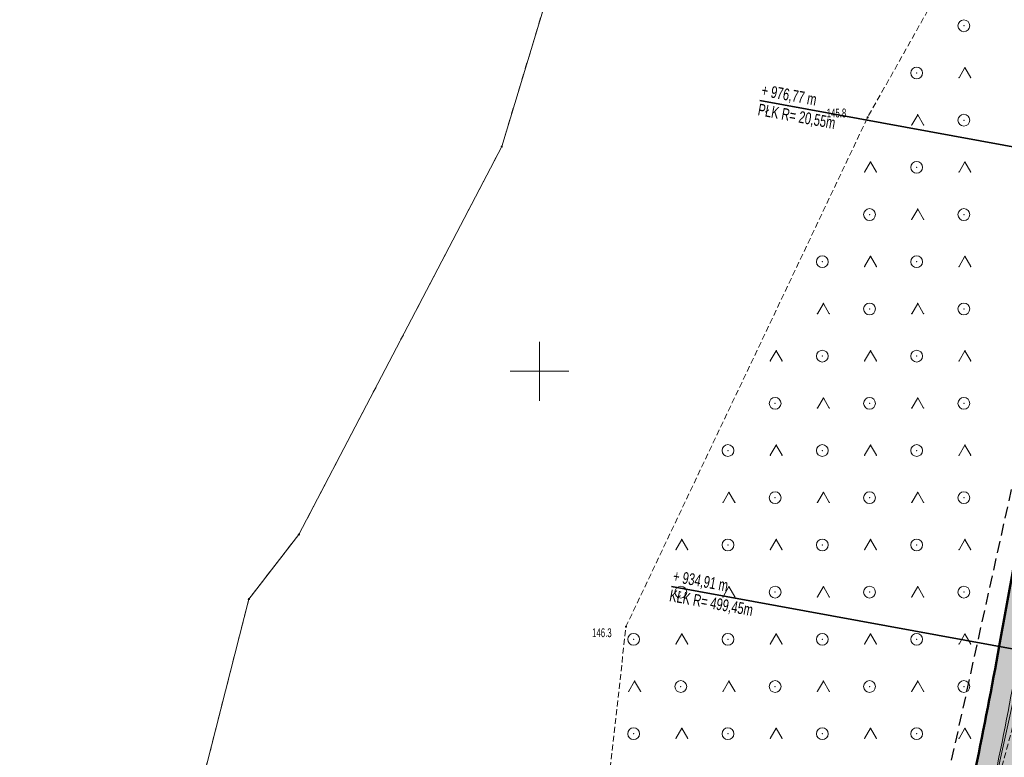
# Model space of a CAD drawing. Extents: x 6456700 to 6518119, y 5963420 to 5980059.
# Tile 239 of 256: x 6512325 to 6512408, y 5967266 to 5967329. Entities that reach past the tile are written whole.
import ezdxf
from ezdxf.enums import TextEntityAlignment as Align

# ---------------------------------------------------------------- set-up
doc = ezdxf.new("R2010")
doc.units = 0
doc.header["$MEASUREMENT"] = 0
for name, pattern in [('L_0_03', [1, 0.5, -0.5]), ('L_0_04', [1.5, 1, -0.5]), ('L_0_5A', [0.75, 0.5, -0.25])]:
    doc.linetypes.add(name, pattern=pattern)
doc.layers.get('0').update_dxf_attribs({"color": 2, "linetype": 'CONTINUOUS', "lineweight": 5})
for name, color, linetype, lineweight in [('18mm Kreska ciągła', 7, 'CONTINUOUS', 18), ('203_punkt_graniczny', 7, 'CONTINUOUS', 18), ('218_kontur_uzytku_gruntowego', 96, 'L_0_03', 18), ('219_dzialka_ewidencyjna', 7, 'CONTINUOUS', 18), ('35mm Ciągła', 7, 'CONTINUOUS', 35), ('50mm Kreska ciągła', 7, 'CONTINUOUS', 50), ('9mm Kreska ciągła', 252, 'CONTINUOUS', 9), ('pikieta_naturalna', 7, 'CONTINUOUS', 18), ('pikieta_naturalna_Atr2', 7, 'CONTINUOUS', 18), ('siatka_krzyrzy', 7, 'CONTINUOUS', 18), ('teren_zalesiony', 7, 'CONTINUOUS', 18), ('Zakres', 7, 'CONTINUOUS', 18)]:
    doc.layers.add(name, color=color, linetype=linetype, lineweight=lineweight)
doc.styles.get("Standard").update_dxf_attribs({"font": 'txt', "width": 0.75})
doc.styles.add('Znaczniki', font='GOTHIC.TTF', dxfattribs={"width": 0.7})

# ---------------------------------------------------------------- blocks, each defined once
blk = doc.blocks.new('mdcp_nowa')
at = {"layer": '203_punkt_graniczny', "linetype": 'Continuous', "lineweight": 18}
for points in [[(6495096.8, 5983768.995, 1), (6495096.8, 5983769.085, 1)], [(6495079.6, 5983736.105, 1), (6495079.6, 5983736.195, 1)], [(6495075.36, 5983730.645, 1), (6495075.36, 5983730.735, 1)]]:
    blk.add_hatch(color=18, dxfattribs=at).paths.add_polyline_path(points)
at = {"layer": 'pikieta_naturalna', "linetype": 'Continuous', "lineweight": 18}
for points in [[(6495127.82, 5983771.475, 1), (6495127.82, 5983771.565, 1)], [(6495107.33, 5983728.305, 1), (6495107.33, 5983728.395, 1)]]:
    blk.add_hatch(color=18, dxfattribs=at).paths.add_polyline_path(points)
at = {"layer": '203_punkt_graniczny', "color": 7, "linetype": 'Continuous', "lineweight": 18}
for centre in [(6495096.8, 5983769.04), (6495079.6, 5983736.15), (6495075.36, 5983730.69)]:
    blk.add_circle(centre, 0.045, dxfattribs=at)
at = {"layer": '203_punkt_graniczny'}
for p in [(6495096.8, 5983769.04), (6495079.6, 5983736.15), (6495075.36, 5983730.69)]:
    blk.add_point(p, dxfattribs=at)
at = {"layer": '218_kontur_uzytku_gruntowego', "lineweight": 18, "flags": 128}
for points in [[(6495106.74, 5983801.97), (6495096.8, 5983769.04)], [(6495096.8, 5983769.04), (6495079.6, 5983736.15)], [(6495079.6, 5983736.15), (6495075.36, 5983730.69)], [(6495075.36, 5983730.69), (6495071.01, 5983713.59)]]:
    blk.add_lwpolyline(points, dxfattribs=at)
at = {"layer": '218_kontur_uzytku_gruntowego'}
for p in [(6495096.8, 5983769.04), (6495096.8, 5983769.04), (6495096.8, 5983769.04), (6495096.8, 5983769.04), (6495079.6, 5983736.15), (6495079.6, 5983736.15), (6495079.6, 5983736.15), (6495079.6, 5983736.15), (6495075.36, 5983730.69), (6495075.36, 5983730.69), (6495075.36, 5983730.69), (6495075.36, 5983730.69)]:
    blk.add_point(p, dxfattribs=at)
at = {"layer": '219_dzialka_ewidencyjna', "color": 3, "linetype": 'Continuous', "lineweight": 18, "flags": 128}
for points in [[(6495138.54, 5983714.78), (6495152.31, 5983776.9), (6495207.29, 5983821.11), (6495276.75, 5983886.9), (6495292.094, 5983926.484)], [(6495106.74, 5983801.97), (6495096.8, 5983769.04)], [(6495096.8, 5983769.04), (6495079.6, 5983736.15)], [(6495079.6, 5983736.15), (6495075.36, 5983730.69)], [(6495075.36, 5983730.69), (6495071.01, 5983713.59)]]:
    blk.add_lwpolyline(points, dxfattribs=at)
at = {"layer": '219_dzialka_ewidencyjna', "color": 3}
for p in [(6495096.8, 5983769.04), (6495096.8, 5983769.04), (6495079.6, 5983736.15), (6495079.6, 5983736.15), (6495075.36, 5983730.69), (6495075.36, 5983730.69)]:
    blk.add_point(p, dxfattribs=at)
at = {"layer": 'pikieta_naturalna', "color": 7, "linetype": 'Continuous', "lineweight": 18}
for centre in [(6495127.82, 5983771.52), (6495107.33, 5983728.35)]:
    blk.add_circle(centre, 0.045, dxfattribs=at)
at = {"layer": 'pikieta_naturalna'}
for p in [(6495127.82, 5983771.52), (6495107.33, 5983728.35)]:
    blk.add_point(p, dxfattribs=at)
at = {"layer": 'siatka_krzyrzy', "linetype": 'Continuous', "lineweight": 18, "flags": 128}
for points in [[(6495100, 5983747.5), (6495100, 5983752.5)], [(6495097.5, 5983750), (6495102.5, 5983750)]]:
    blk.add_lwpolyline(points, dxfattribs=at)
at = {"layer": 'teren_zalesiony', "color": 7, "linetype": 'L_0_5A', "lineweight": 18, "flags": 128}
blk.add_lwpolyline([(6495091.37, 5983484.19), (6495086.18, 5983506.1), (6495084.89, 5983526.01), (6495107.33, 5983728.35), (6495127.82, 5983771.52), (6495138.38, 5983790.26), (6495151.08, 5983809.39), (6495174.94, 5983816.27), (6495177.32, 5983813.6), (6495181.6, 5983817.42), (6495179.2, 5983820.07), (6495187.87, 5983825.17), (6495217.4, 5983831.86), (6495197.26, 5983816.17), (6495175.29, 5983798.4), (6495160.67, 5983784.68), (6495154.18, 5983776.85), (6495149.95, 5983769.63), (6495149.05, 5983763.24), (6495146.41, 5983753.33), (6495140.07, 5983719.72), (6495131.2, 5983686.54), (6495123.42, 5983650.06), (6495118.4, 5983609.28), (6495116.02, 5983585), (6495113.51, 5983566.95), (6495113.13, 5983545.8), (6495112.69, 5983521.82), (6495113.24, 5983503.43), (6495113.25, 5983490.41), (6495109.96, 5983486.92)], close=True, dxfattribs=at)
at = {"layer": 'teren_zalesiony', "color": 7, "linetype": 'Continuous', "lineweight": 18, "flags": 128}
for points in [[(6495135.563, 5983774.873), (6495136.063, 5983775.739)], [(6495136.063, 5983775.739), (6495136.563, 5983774.873)], [(6495131.563, 5983770.873), (6495132.063, 5983771.739)], [(6495132.063, 5983771.739), (6495132.563, 5983770.873)], [(6495127.563, 5983766.873), (6495128.063, 5983767.739)], [(6495128.063, 5983767.739), (6495128.563, 5983766.873)], [(6495135.563, 5983766.873), (6495136.063, 5983767.739)], [(6495136.063, 5983767.739), (6495136.563, 5983766.873)], [(6495131.563, 5983762.873), (6495132.063, 5983763.739)], [(6495132.063, 5983763.739), (6495132.563, 5983762.873)], [(6495127.563, 5983758.873), (6495128.063, 5983759.739)], [(6495128.063, 5983759.739), (6495128.563, 5983758.873)], [(6495135.563, 5983758.873), (6495136.063, 5983759.739)], [(6495136.063, 5983759.739), (6495136.563, 5983758.873)], [(6495123.563, 5983754.873), (6495124.063, 5983755.739)], [(6495124.063, 5983755.739), (6495124.563, 5983754.873)], [(6495131.563, 5983754.873), (6495132.063, 5983755.739)], [(6495132.063, 5983755.739), (6495132.563, 5983754.873)], [(6495119.563, 5983750.873), (6495120.063, 5983751.739)], [(6495120.063, 5983751.739), (6495120.563, 5983750.873)], [(6495127.563, 5983750.873), (6495128.063, 5983751.739)], [(6495128.063, 5983751.739), (6495128.563, 5983750.873)], [(6495135.563, 5983750.873), (6495136.063, 5983751.739)], [(6495136.063, 5983751.739), (6495136.563, 5983750.873)], [(6495123.563, 5983746.873), (6495124.063, 5983747.739)], [(6495124.063, 5983747.739), (6495124.563, 5983746.873)], [(6495131.563, 5983746.873), (6495132.063, 5983747.739)], [(6495132.063, 5983747.739), (6495132.563, 5983746.873)], [(6495119.563, 5983742.873), (6495120.063, 5983743.739)], [(6495120.063, 5983743.739), (6495120.563, 5983742.873)], [(6495127.563, 5983742.873), (6495128.063, 5983743.739)], [(6495128.063, 5983743.739), (6495128.563, 5983742.873)], [(6495135.563, 5983742.873), (6495136.063, 5983743.739)], [(6495136.063, 5983743.739), (6495136.563, 5983742.873)], [(6495115.563, 5983738.873), (6495116.063, 5983739.739)], [(6495116.063, 5983739.739), (6495116.563, 5983738.873)], [(6495123.563, 5983738.873), (6495124.063, 5983739.739)], [(6495124.063, 5983739.739), (6495124.563, 5983738.873)], [(6495131.563, 5983738.873), (6495132.063, 5983739.739)], [(6495132.063, 5983739.739), (6495132.563, 5983738.873)], [(6495111.563, 5983734.873), (6495112.063, 5983735.739)], [(6495112.063, 5983735.739), (6495112.563, 5983734.873)], [(6495119.563, 5983734.873), (6495120.063, 5983735.739)], [(6495120.063, 5983735.739), (6495120.563, 5983734.873)], [(6495127.563, 5983734.873), (6495128.063, 5983735.739)], [(6495128.063, 5983735.739), (6495128.563, 5983734.873)], [(6495135.563, 5983734.873), (6495136.063, 5983735.739)], [(6495136.063, 5983735.739), (6495136.563, 5983734.873)], [(6495115.563, 5983730.873), (6495116.063, 5983731.739)], [(6495116.063, 5983731.739), (6495116.563, 5983730.873)], [(6495123.563, 5983730.873), (6495124.063, 5983731.739)], [(6495124.063, 5983731.739), (6495124.563, 5983730.873)], [(6495131.563, 5983730.873), (6495132.063, 5983731.739)], [(6495132.063, 5983731.739), (6495132.563, 5983730.873)], [(6495111.563, 5983726.873), (6495112.063, 5983727.739)], [(6495112.063, 5983727.739), (6495112.563, 5983726.873)], [(6495119.563, 5983726.873), (6495120.063, 5983727.739)], [(6495120.063, 5983727.739), (6495120.563, 5983726.873)], [(6495127.563, 5983726.873), (6495128.063, 5983727.739)], [(6495128.063, 5983727.739), (6495128.563, 5983726.873)], [(6495135.563, 5983726.873), (6495136.063, 5983727.739)], [(6495136.063, 5983727.739), (6495136.563, 5983726.873)], [(6495107.563, 5983722.873), (6495108.063, 5983723.739)], [(6495108.063, 5983723.739), (6495108.563, 5983722.873)], [(6495115.563, 5983722.873), (6495116.063, 5983723.739)], [(6495116.063, 5983723.739), (6495116.563, 5983722.873)], [(6495123.563, 5983722.873), (6495124.063, 5983723.739)], [(6495124.063, 5983723.739), (6495124.563, 5983722.873)], [(6495131.563, 5983722.873), (6495132.063, 5983723.739)], [(6495132.063, 5983723.739), (6495132.563, 5983722.873)], [(6495111.563, 5983718.873), (6495112.063, 5983719.739)], [(6495112.063, 5983719.739), (6495112.563, 5983718.873)], [(6495119.563, 5983718.873), (6495120.063, 5983719.739)], [(6495120.063, 5983719.739), (6495120.563, 5983718.873)], [(6495127.563, 5983718.873), (6495128.063, 5983719.739)], [(6495128.063, 5983719.739), (6495128.563, 5983718.873)], [(6495135.563, 5983718.873), (6495136.063, 5983719.739)], [(6495136.063, 5983719.739), (6495136.563, 5983718.873)]]:
    blk.add_lwpolyline(points, dxfattribs=at)
at = {"layer": 'teren_zalesiony', "color": 7, "linetype": 'Continuous', "lineweight": 18}
for centre in [(6495135.976, 5983779.276), (6495131.976, 5983775.276), (6495135.976, 5983771.276), (6495131.976, 5983767.276), (6495127.976, 5983763.276), (6495135.976, 5983763.276), (6495123.976, 5983759.276), (6495131.976, 5983759.276), (6495127.976, 5983755.276), (6495135.976, 5983755.276), (6495123.976, 5983751.276), (6495131.976, 5983751.276), (6495119.976, 5983747.276), (6495127.976, 5983747.276), (6495135.976, 5983747.276), (6495115.976, 5983743.276), (6495123.976, 5983743.276), (6495131.976, 5983743.276), (6495119.976, 5983739.276), (6495127.976, 5983739.276), (6495135.976, 5983739.276), (6495115.976, 5983735.276), (6495123.976, 5983735.276), (6495131.976, 5983735.276), (6495111.976, 5983731.276), (6495119.976, 5983731.276), (6495127.976, 5983731.276), (6495135.976, 5983731.276), (6495107.976, 5983727.276), (6495115.976, 5983727.276), (6495123.976, 5983727.276), (6495131.976, 5983727.276), (6495111.976, 5983723.276), (6495119.976, 5983723.276), (6495127.976, 5983723.276), (6495135.976, 5983723.276), (6495107.976, 5983719.276), (6495115.976, 5983719.276), (6495123.976, 5983719.276), (6495131.976, 5983719.276)]:
    blk.add_circle(centre, 0.5, dxfattribs=at)
at = {"layer": 'teren_zalesiony'}
for p in [(6495135.976, 5983779.276), (6495131.976, 5983775.276), (6495136.063, 5983775.739), (6495136.063, 5983775.739), (6495135.563, 5983774.873), (6495136.563, 5983774.873), (6495127.82, 5983771.52), (6495132.063, 5983771.739), (6495132.063, 5983771.739), (6495135.976, 5983771.276), (6495131.563, 5983770.873), (6495132.563, 5983770.873), (6495128.063, 5983767.739), (6495128.063, 5983767.739), (6495136.063, 5983767.739), (6495136.063, 5983767.739), (6495127.563, 5983766.873), (6495128.563, 5983766.873), (6495131.976, 5983767.276), (6495135.563, 5983766.873), (6495136.563, 5983766.873), (6495132.063, 5983763.739), (6495132.063, 5983763.739), (6495127.976, 5983763.276), (6495131.563, 5983762.873), (6495132.563, 5983762.873), (6495135.976, 5983763.276), (6495128.063, 5983759.739), (6495128.063, 5983759.739), (6495136.063, 5983759.739), (6495136.063, 5983759.739), (6495123.976, 5983759.276), (6495127.563, 5983758.873), (6495128.563, 5983758.873), (6495131.976, 5983759.276), (6495135.563, 5983758.873), (6495136.563, 5983758.873), (6495124.063, 5983755.739), (6495124.063, 5983755.739), (6495127.976, 5983755.276), (6495132.063, 5983755.739), (6495132.063, 5983755.739), (6495135.976, 5983755.276), (6495123.563, 5983754.873), (6495124.563, 5983754.873), (6495131.563, 5983754.873), (6495132.563, 5983754.873), (6495120.063, 5983751.739), (6495120.063, 5983751.739), (6495123.976, 5983751.276), (6495128.063, 5983751.739), (6495128.063, 5983751.739), (6495131.976, 5983751.276), (6495136.063, 5983751.739), (6495136.063, 5983751.739), (6495119.563, 5983750.873), (6495120.563, 5983750.873), (6495127.563, 5983750.873), (6495128.563, 5983750.873), (6495135.563, 5983750.873), (6495136.563, 5983750.873), (6495124.063, 5983747.739), (6495124.063, 5983747.739), (6495132.063, 5983747.739), (6495132.063, 5983747.739), (6495119.976, 5983747.276), (6495123.563, 5983746.873), (6495124.563, 5983746.873), (6495127.976, 5983747.276), (6495131.563, 5983746.873), (6495132.563, 5983746.873), (6495135.976, 5983747.276), (6495120.063, 5983743.739), (6495120.063, 5983743.739), (6495128.063, 5983743.739), (6495128.063, 5983743.739), (6495136.063, 5983743.739), (6495136.063, 5983743.739), (6495115.976, 5983743.276), (6495119.563, 5983742.873), (6495120.563, 5983742.873), (6495123.976, 5983743.276), (6495127.563, 5983742.873), (6495128.563, 5983742.873), (6495131.976, 5983743.276), (6495135.563, 5983742.873), (6495136.563, 5983742.873), (6495116.063, 5983739.739), (6495116.063, 5983739.739), (6495124.063, 5983739.739), (6495124.063, 5983739.739), (6495132.063, 5983739.739), (6495132.063, 5983739.739), (6495115.563, 5983738.873), (6495116.563, 5983738.873), (6495119.976, 5983739.276), (6495123.563, 5983738.873), (6495124.563, 5983738.873), (6495127.976, 5983739.276), (6495131.563, 5983738.873), (6495132.563, 5983738.873), (6495135.976, 5983739.276), (6495112.063, 5983735.739), (6495112.063, 5983735.739), (6495115.976, 5983735.276), (6495120.063, 5983735.739), (6495120.063, 5983735.739), (6495123.976, 5983735.276), (6495128.063, 5983735.739), (6495128.063, 5983735.739), (6495131.976, 5983735.276), (6495136.063, 5983735.739), (6495136.063, 5983735.739), (6495111.563, 5983734.873), (6495112.563, 5983734.873), (6495119.563, 5983734.873), (6495120.563, 5983734.873), (6495127.563, 5983734.873), (6495128.563, 5983734.873), (6495135.563, 5983734.873), (6495136.563, 5983734.873), (6495111.976, 5983731.276), (6495116.063, 5983731.739), (6495116.063, 5983731.739), (6495119.976, 5983731.276), (6495124.063, 5983731.739), (6495124.063, 5983731.739), (6495127.976, 5983731.276), (6495132.063, 5983731.739), (6495132.063, 5983731.739), (6495135.976, 5983731.276), (6495115.563, 5983730.873), (6495116.563, 5983730.873), (6495123.563, 5983730.873), (6495124.563, 5983730.873), (6495131.563, 5983730.873), (6495132.563, 5983730.873), (6495107.33, 5983728.35), (6495112.063, 5983727.739), (6495112.063, 5983727.739), (6495120.063, 5983727.739), (6495120.063, 5983727.739), (6495128.063, 5983727.739), (6495128.063, 5983727.739), (6495136.063, 5983727.739), (6495136.063, 5983727.739), (6495107.976, 5983727.276), (6495111.563, 5983726.873), (6495112.563, 5983726.873), (6495115.976, 5983727.276), (6495119.563, 5983726.873), (6495120.563, 5983726.873), (6495123.976, 5983727.276), (6495127.563, 5983726.873), (6495128.563, 5983726.873), (6495131.976, 5983727.276), (6495135.563, 5983726.873), (6495136.563, 5983726.873), (6495108.063, 5983723.739), (6495108.063, 5983723.739), (6495116.063, 5983723.739), (6495116.063, 5983723.739), (6495124.063, 5983723.739), (6495124.063, 5983723.739), (6495132.063, 5983723.739), (6495132.063, 5983723.739), (6495107.563, 5983722.873), (6495108.563, 5983722.873), (6495111.976, 5983723.276), (6495115.563, 5983722.873), (6495116.563, 5983722.873), (6495119.976, 5983723.276), (6495123.563, 5983722.873), (6495124.563, 5983722.873), (6495127.976, 5983723.276), (6495131.563, 5983722.873), (6495132.563, 5983722.873), (6495135.976, 5983723.276), (6495107.976, 5983719.276), (6495112.063, 5983719.739), (6495112.063, 5983719.739), (6495115.976, 5983719.276), (6495120.063, 5983719.739), (6495120.063, 5983719.739), (6495123.976, 5983719.276), (6495128.063, 5983719.739), (6495128.063, 5983719.739), (6495131.976, 5983719.276), (6495136.063, 5983719.739), (6495136.063, 5983719.739), (6495111.563, 5983718.873), (6495112.563, 5983718.873), (6495119.563, 5983718.873), (6495120.563, 5983718.873), (6495127.563, 5983718.873), (6495128.563, 5983718.873), (6495135.563, 5983718.873), (6495136.563, 5983718.873)]:
    blk.add_point(p, dxfattribs=at)
at = {"layer": 'Zakres', "linetype": 'L_0_04', "lineweight": 25, "flags": 128}
blk.add_lwpolyline([(6495113.77, 5985050.22), (6495121.12, 5984877.07), (6495125.76, 5984757.87), (6495129.89, 5984649.81), (6495141.08, 5984611.3), (6495145.77, 5984544.53), (6495147.36, 5984487.27), (6495157.22, 5984392.07), (6495162.95, 5984387.45), (6495180.24, 5984384.16), (6495229.5, 5984386.61), (6495251.65, 5984373.41), (6495258.77, 5984357.12), (6495255.44, 5984330.44), (6495250.77, 5984304.39), (6495252.21, 5984282.78), (6495255.46, 5984256.45), (6495254.94, 5984238.25), (6495266.4, 5984211), (6495277.24, 5984182.33), (6495294.2, 5984133.19), (6495300.94, 5984095.37), (6495313.24, 5984037.69), (6495317.44, 5983978.18), (6495300.35, 5983922.18), (6495282.35, 5983883.38), (6495266.21, 5983862.23), (6495242.03, 5983839.67), (6495211.11, 5983816.86), (6495158.26, 5983772.66), (6495130.6, 5983651.16), (6495116.31, 5983543.43), (6495129.51, 5983346.73), (6495134.58, 5983264.71), (6495139.64, 5983186.97), (6495193.25, 5983077.94), (6495199.2, 5983041.97), (6495206.23, 5983026), (6495208.96, 5983004.88), (6495202.27, 5982979.48), (6495202.42, 5982950.13), (6495209.35, 5982897.38), (6495215.97, 5982850.34), (6495228.6, 5982809.97), (6495226.85, 5982778.82), (6495225.04, 5982750.56), (6495220.26, 5982723.37), (6495226.54, 5982679.97), (6495206.06, 5982669.48), (6495192.68, 5982657.71), (6495184.57, 5982648.65), (6495174.78, 5982624.58), (6495164.23, 5982604.61), (6495150.7, 5982588.3), (6495137.69, 5982582.43), (6495118.26, 5982573.75), (6495100.35, 5982558.42), (6495090.36, 5982544.99), (6495075.87, 5982519.06), (6495060.83, 5982499.68), (6495049.41, 5982485.49), (6495035.07, 5982459.7), (6495006.7, 5982406.64), (6494980.89, 5982351.84), (6494944.35, 5982293.29), (6494925.72, 5982250.11), (6494905.2, 5982190.37), (6494898.43, 5982153.5), (6494879.51, 5982063.89), (6494864.14, 5981992.66), (6494816.93, 5981768.61), (6494777.79, 5981577.7), (6494739.84, 5981394.72), (6494718.65, 5981297.89), (6494716.45, 5981237.31), (6494738.62, 5981208.21), (6494776.48, 5981173.06), (6494817.16, 5981137.44), (6494847.63, 5981109.8), (6494877.39, 5981077.08), (6494912.75, 5981030.55), (6494916.06, 5981014.71), (6494903.86, 5980957.01), (6494916.13, 5980953.51), (6494892.32, 5980927.59), (6494850.7, 5980858.8), (6494806.81, 5980779.89), (6494785.1, 5980753.49), (6494715.22, 5980723.29), (6494679.96, 5980686.78), (6494651.35, 5980651.29), (6494549.14, 5980683.24), (6494511.84, 5980659.66), (6494443.61, 5980630.33), (6494428.78, 5980598.6), (6494431.58, 5980579.46), (6494420.56, 5980549.76), (6494416.45, 5980528.2), (6494403.86, 5980507.16), (6494388.89, 5980482.96), (6494365.32, 5980407.99), (6494335.67, 5980315.15), (6494332.29, 5980297.41), (6494335.1, 5980278.18), (6494347.25, 5980254.84), (6494336.79, 5980250.09), (6494300.04, 5980271.34), (6494320.8, 5980301.43), (6494336.81, 5980349.17), (6494344.85, 5980380.92), (6494360.85, 5980437.13), (6494374.18, 5980476.38), (6494386.14, 5980498.84), (6494403.02, 5980528.52), (6494411.33, 5980563.19), (6494420.84, 5980586.25), (6494420.25, 5980601.11), (6494434.95, 5980635.94), (6494446.75, 5980644.99), (6494465.77, 5980647.27), (6494513.02, 5980669.46), (6494507.85, 5980679.68), (6494547.89, 5980705.83), (6494570.06, 5980691.34), (6494636.17, 5980669.05), (6494706.14, 5980756.86), (6494742.78, 5980772.58), (6494798.53, 5980814.27), (6494826.12, 5980867.97), (6494849.57, 5980908.6), (6494845.35, 5980942.01), (6494853.94, 5980970.83), (6494891.08, 5980960.54), (6494890.11, 5980965.73), (6494903.94, 5981025.69), (6494869.98, 5981070.3), (6494770.97, 5981160.58), (6494728.18, 5981200.64), (6494706.13, 5981229.56), (6494707.94, 5981299.75), (6494728.84, 5981398.1), (6494767.06, 5981580.19), (6494806.17, 5981770.55), (6494854.36, 5981994.76), (6494869.73, 5982065.97), (6494888.61, 5982155.44), (6494891.67, 5982173.95), (6494895.82, 5982197.45), (6494916.38, 5982253.72), (6494935.47, 5982297.95), (6494954.97, 5982331.67), (6494972.09, 5982356.64), (6494997.76, 5982411.14), (6495026.29, 5982464.48), (6495041.09, 5982491.09), (6495052.99, 5982505.88), (6495067.51, 5982524.6), (6495081.94, 5982550.43), (6495092.99, 5982565.28), (6495112.86, 5982582.29), (6495133.59, 5982591.55), (6495144.48, 5982596.46), (6495155.87, 5982610.19), (6495165.7, 5982628.8), (6495175.96, 5982654.03), (6495185.62, 5982664.83), (6495200.4, 5982677.82), (6495212.49, 5982688.04), (6495209.64, 5982723.43), (6495215.22, 5982750.57), (6495216.87, 5982779.54), (6495218.31, 5982809.31), (6495206.86, 5982847.92), (6495199.44, 5982894.74), (6495192.11, 5982948.71), (6495190.16, 5982979.24), (6495183.47, 5983075.16), (6495129.79, 5983184.34), (6495124.6, 5983264.07), (6495119.53, 5983346.09), (6495106.27, 5983543.75), (6495120.74, 5983652.9), (6495148.75, 5983779.42), (6495204.15, 5983826.04), (6495273.41, 5983889.36), (6495288.53, 5983927.42), (6495300.83, 5983964.69), (6495303.91, 5983980.14), (6495301.32, 5984039.55), (6495291.1, 5984093.63), (6495284.5, 5984130.67), (6495267.84, 5984178.93), (6495257.12, 5984207.3), (6495244.96, 5984236.19), (6495244.79, 5984255.42), (6495242.25, 5984281.97), (6495240.71, 5984304.95), (6495245.55, 5984331.94), (6495248.51, 5984355.64), (6495243.77, 5984366.47), (6495226.98, 5984376.47), (6495179.54, 5984374.12), (6495158.61, 5984378.09), (6495147.7, 5984386.91), (6495137.38, 5984486.61), (6495135.78, 5984544.04), (6495131.18, 5984609.54), (6495119.95, 5984648.2), (6495115.76, 5984757.49), (6495111.12, 5984876.67), (6495103.73, 5985050.93), (6495109.36, 5985081.73), (6495120.41, 5985085.88)], close=True, dxfattribs=at)
at = {"layer": 'pikieta_naturalna_Atr2', "color": 7, "lineweight": 15, "width": 0.66}
for s, p in [('145.8', (6495124.35, 5983772.26)), ('146.3', (6495104.46, 5983728.21))]:
    blk.add_text(s, height=0.75, dxfattribs=at).set_placement(p, align=Align.TOP_LEFT)

msp = doc.modelspace()

# ---------------------------------------------------------------- block references
at = {"linetype": 'ByBlock'}
msp.add_blockref('mdcp_nowa', (17268.786, -16450.998), dxfattribs=at)

# ---------------------------------------------------------------- next in the draw order: hatches: boundary and pattern name
at = {"layer": '9mm Kreska ciągła'}
h = msp.add_hatch(dxfattribs=at)
h.set_pattern_fill('SAND_AND_LIME', color=4, scale=0.1)
h.set_pattern_definition([(37.5, (6512162.38958, 5966557.36103), (-0.006803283, 0.208096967), [0, -0.16416, 0, -0.1836, 0, -0.1755]), (7.5, (6512162.38958, 5966557.36103), (0.191135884, 0.304791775), [0, -0.08856, 0, -0.14796, 0, -0.0567]), (327.5, (6512162.25674, 5966557.36103), (0.33632732, 0.000611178), [0, -0.054, 0, -0.1944, 0, -0.2538]), (317.5, (6512162.25674, 5966557.36103), (0.324661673, 0.09478896), [0, -0.027, 0, -0.12744, 0, -0.1458])])
edge = h.paths.add_edge_path()
edge.add_arc((6512516.367, 5967810.283), 3, 311.58691, 347.30622, ccw=False)
edge.add_arc((6512523.503, 5967802.242), 7.75, 131.58691, 180.78045)
edge.add_line((6512515.753, 5967802.137), (6512515.839, 5967795.832))
edge.add_arc((6512568.134, 5967796.544), 52.3, 180.78045, 202.28878)
edge.add_line((6512519.742, 5967776.708), (6512533.586, 5967742.935))
edge.add_arc((6512443.186, 5967705.88), 97.7, 19.24547, 22.28878, ccw=False)
edge.add_line((6512535.426, 5967738.083), (6512551.885, 5967690.939))
edge.add_arc((6512459.645, 5967658.735), 97.7, 10.33082, 19.24547, ccw=False)
edge.add_line((6512555.761, 5967676.256), (6512567.725, 5967610.623))
edge.add_arc((6512717.556, 5967637.935), 152.3, 190.33082, 193.90778)
edge.add_line((6512569.721, 5967601.328), (6512572.468, 5967590.235))
edge.add_arc((6512477.632, 5967566.752), 97.7, 359.59588, 373.90778, ccw=False)
edge.add_line((6512575.33, 5967566.063), (6512575.106, 5967534.367))
edge.add_arc((6512497.408, 5967534.915), 77.7, 343.87223, 359.59588, ccw=False)
edge.add_line((6512572.05, 5967513.331), (6512569.54, 5967504.651))
edge.add_arc((6512475.685, 5967531.79), 97.7, 339.08524, 343.87223, ccw=False)
edge.add_line((6512566.948, 5967496.914), (6512545.985, 5967442.059))
edge.add_arc((6512524.78, 5967450.162), 22.7, 313.28749, 339.08524, ccw=False)
edge.add_line((6512540.345, 5967433.638), (6512504.063, 5967399.463))
edge.add_line((6512504.063, 5967399.463), (6512490.766, 5967386.938))
edge.add_arc((6512149.514, 5967749.225), 497.7, 309.16671, 313.28749, ccw=False)
edge.add_line((6512463.851, 5967363.353), (6512423.112, 5967330.167))
edge.add_arc((6512437.196, 5967312.877), 22.3, 129.16671, 169.68124)
edge.add_line((6512415.257, 5967316.872), (6512407.758, 5967275.686))
edge.add_arc((6511918.108, 5967364.836), 497.7, 347.25294, 349.68124, ccw=False)
edge.add_line((6512403.541, 5967255.02), (6512392.372, 5967205.646))
edge.add_arc((6512443.383, 5967194.106), 52.3, 167.25294, 172.4126)
edge.add_line((6512391.541, 5967201.011), (6512377.704, 5967097.137))
edge.add_arc((6512429.546, 5967090.232), 52.3, 172.4126, 183.94454)
edge.add_line((6512377.37, 5967086.634), (6512388.786, 5966921.07))
edge.add_arc((6510894.634, 5966818.042), 1497.7, 3.606413, 3.944541, ccw=False)
edge.add_line((6512389.368, 5966912.251), (6512395.777, 5966810.575))
edge.add_arc((6510402.033, 5966684.915), 1997.7, 2.742456, 3.606413, ccw=False)
edge.add_line((6512397.445, 5966780.498), (6512399.171, 5966744.457))
edge.add_arc((6512436.429, 5966746.242), 37.3, 182.74246, 206.08851)
edge.add_line((6512402.929, 5966729.839), (6512452.864, 5966627.857))
edge.add_arc((6512432.477, 5966617.874), 22.7, 6.26714, 26.08851, ccw=False)
edge.add_line((6512455.041, 5966620.352), (6512460.451, 5966571.093))
edge.add_arc((6515444.811, 5966898.838), 3002.303, 186.267142, 186.338012)
edge.add_line((6512460.859, 5966567.402), (6512461.669, 5966560.109))
edge.add_line((6512461.669, 5966560.109), (6512460.465, 5966557.361))
edge.add_line((6512460.465, 5966557.361), (6512465.434, 5966557.916))
edge.add_line((6512465.434, 5966557.916), (6512464.337, 5966567.789))
edge.add_arc((6515444.811, 5966898.838), 2998.803, 186.267142, 186.338012, ccw=False)
edge.add_line((6512463.93, 5966571.475), (6512458.52, 5966620.734))
edge.add_arc((6512432.477, 5966617.874), 26.2, 6.26714, 26.08851)
edge.add_line((6512456.008, 5966629.396), (6512406.072, 5966731.378))
edge.add_arc((6512436.429, 5966746.242), 33.8, 182.74246, 206.08851, ccw=False)
edge.add_line((6512402.667, 5966744.625), (6512400.941, 5966780.666))
edge.add_arc((6510402.033, 5966684.915), 2001.2, 2.742456, 3.606413)
edge.add_line((6512399.27, 5966810.795), (6512392.862, 5966912.471))
edge.add_arc((6510894.634, 5966818.042), 1501.2, 3.606413, 3.944541)
edge.add_line((6512392.278, 5966921.311), (6512380.862, 5967086.875))
edge.add_arc((6512429.546, 5967090.232), 48.8, 172.4126, 183.94454, ccw=False)
edge.add_line((6512381.174, 5967096.675), (6512395.01, 5967200.549))
edge.add_arc((6512443.383, 5967194.106), 48.8, 167.25294, 172.4126, ccw=False)
edge.add_line((6512395.786, 5967204.873), (6512406.955, 5967254.247))
edge.add_arc((6511918.108, 5967364.836), 501.2, 347.25294, 349.68124)
edge.add_line((6512411.202, 5967275.059), (6512418.7, 5967316.245))
edge.add_arc((6512437.196, 5967312.877), 18.8, 129.16671, 169.68124, ccw=False)
edge.add_line((6512425.323, 5967327.453), (6512466.061, 5967360.639))
edge.add_arc((6512149.514, 5967749.225), 501.2, 309.16671, 313.28749)
edge.add_line((6512493.166, 5967384.391), (6512506.462, 5967396.915))
edge.add_line((6512506.462, 5967396.915), (6512542.744, 5967431.09))
edge.add_arc((6512524.78, 5967450.162), 26.2, 313.28749, 339.08524)
edge.add_line((6512549.254, 5967440.809), (6512570.217, 5967495.664))
edge.add_arc((6512475.685, 5967531.79), 101.2, 339.08524, 343.87223)
edge.add_line((6512572.902, 5967503.679), (6512575.412, 5967512.359))
edge.add_arc((6512497.408, 5967534.915), 81.2, 343.87223, 359.59588)
edge.add_line((6512578.606, 5967534.342), (6512578.829, 5967566.038))
edge.add_arc((6512477.632, 5967566.752), 101.2, 359.59588, 373.90778)
edge.add_line((6512575.865, 5967591.076), (6512573.118, 5967602.169))
edge.add_arc((6512717.556, 5967637.935), 148.8, 190.33082, 193.90778, ccw=False)
edge.add_line((6512571.168, 5967611.25), (6512559.204, 5967676.884))
edge.add_arc((6512459.645, 5967658.735), 101.2, 10.33082, 19.24547)
edge.add_line((6512555.189, 5967692.092), (6512538.73, 5967739.237))
edge.add_arc((6512443.186, 5967705.88), 101.2, 19.24547, 22.28878)
edge.add_line((6512536.824, 5967744.262), (6512522.98, 5967778.036))
edge.add_arc((6512568.134, 5967796.544), 48.8, 180.78045, 202.28878, ccw=False)
edge.add_line((6512519.339, 5967795.88), (6512519.305, 5967798.372))
edge.add_arc((6512522.305, 5967798.413), 3, 27.73692, 180.78045, ccw=False)
edge.add_line((6512524.96, 5967799.809), (6512519.294, 5967809.624))

# ---------------------------------------------------------------- next in the draw order: linework, layer by layer
at = {"layer": '18mm Kreska ciągła', "color": 4, "ltscale": 0.1}
msp.add_lwpolyline([(6512404.501, 5966730.608, -0.10222), (6512400.919, 5966744.541), (6512399.193, 5966780.582, 0.00377), (6512397.523, 5966810.685), (6512391.115, 5966912.361, 0.001475), (6512390.532, 5966921.19), (6512379.116, 5967086.754, -0.05036), (6512379.439, 5967096.906), (6512393.275, 5967200.78, -0.022517), (6512394.079, 5967205.26), (6512405.248, 5967254.633, 0.010596), (6512409.48, 5967275.372), (6512416.979, 5967316.558, -0.178643), (6512424.217, 5967328.81), (6512464.956, 5967361.996, 0.017982), (6512491.966, 5967385.664), (6512541.545, 5967432.364, 0.113042), (6512547.619, 5967441.434), (6512568.583, 5967496.289, 0.02089), (6512571.221, 5967504.165), (6512573.731, 5967512.845, 0.068715), (6512576.856, 5967534.354), (6512577.079, 5967566.051, 0.062529), (6512574.166, 5967590.656)], format="xyb", dxfattribs=at)
at = {"layer": '35mm Ciągła'}
for p, q in [((6512416.979, 5967316.558), (6512387.464, 5967321.932)), ((6512409.48, 5967275.372), (6512379.965, 5967280.746))]:
    msp.add_line(p, q, dxfattribs=at)
at = {"layer": '50mm Kreska ciągła', "color": 5, "ltscale": 0.1}
for points in [[(6512381.174, 5967096.675), (6512395.01, 5967200.549, -0.022517), (6512395.786, 5967204.873), (6512406.955, 5967254.247, 0.010596), (6512411.202, 5967275.059), (6512418.7, 5967316.245, -0.178643), (6512425.323, 5967327.453), (6512466.061, 5967360.639, 0.017982), (6512493.166, 5967384.391), (6512506.462, 5967396.915), (6512542.744, 5967431.09, 0.113042), (6512549.254, 5967440.809), (6512570.217, 5967495.664, 0.02089), (6512572.902, 5967503.679), (6512575.412, 5967512.359, 0.068715), (6512578.606, 5967534.342), (6512578.829, 5967566.038, 0.062529), (6512575.865, 5967591.076)], [(6512572.468, 5967590.235, -0.062529), (6512575.33, 5967566.063), (6512575.106, 5967534.367, -0.068715), (6512572.05, 5967513.331), (6512569.54, 5967504.651, -0.02089), (6512566.948, 5967496.914), (6512545.985, 5967442.059, -0.113042), (6512540.345, 5967433.638), (6512504.063, 5967399.463), (6512490.766, 5967386.938, -0.017982), (6512463.851, 5967363.353), (6512423.112, 5967330.167, 0.178643), (6512415.257, 5967316.872), (6512407.758, 5967275.686, -0.010596), (6512403.541, 5967255.02), (6512392.372, 5967205.646, 0.022517), (6512391.541, 5967201.011), (6512377.704, 5967097.137, 0.05036)]]:
    msp.add_lwpolyline(points, format="xyb", dxfattribs=at)

# ---------------------------------------------------------------- next in the draw order: texts
at = {"layer": '18mm Kreska ciągła', "char_height": 1, "attachment_point": 4, "rotation": 349.68124, "style": 'Znaczniki'}
for s, insert in [('+ 976,77 m\\PPŁK R= 20,55m', (6512387.464, 5967321.932)), ('+ 934,91 m\\PKŁK R= 499,45m', (6512379.965, 5967280.746))]:
    msp.add_mtext(s, dxfattribs=dict(at, insert=insert))

doc.saveas('drawing.dxf')
